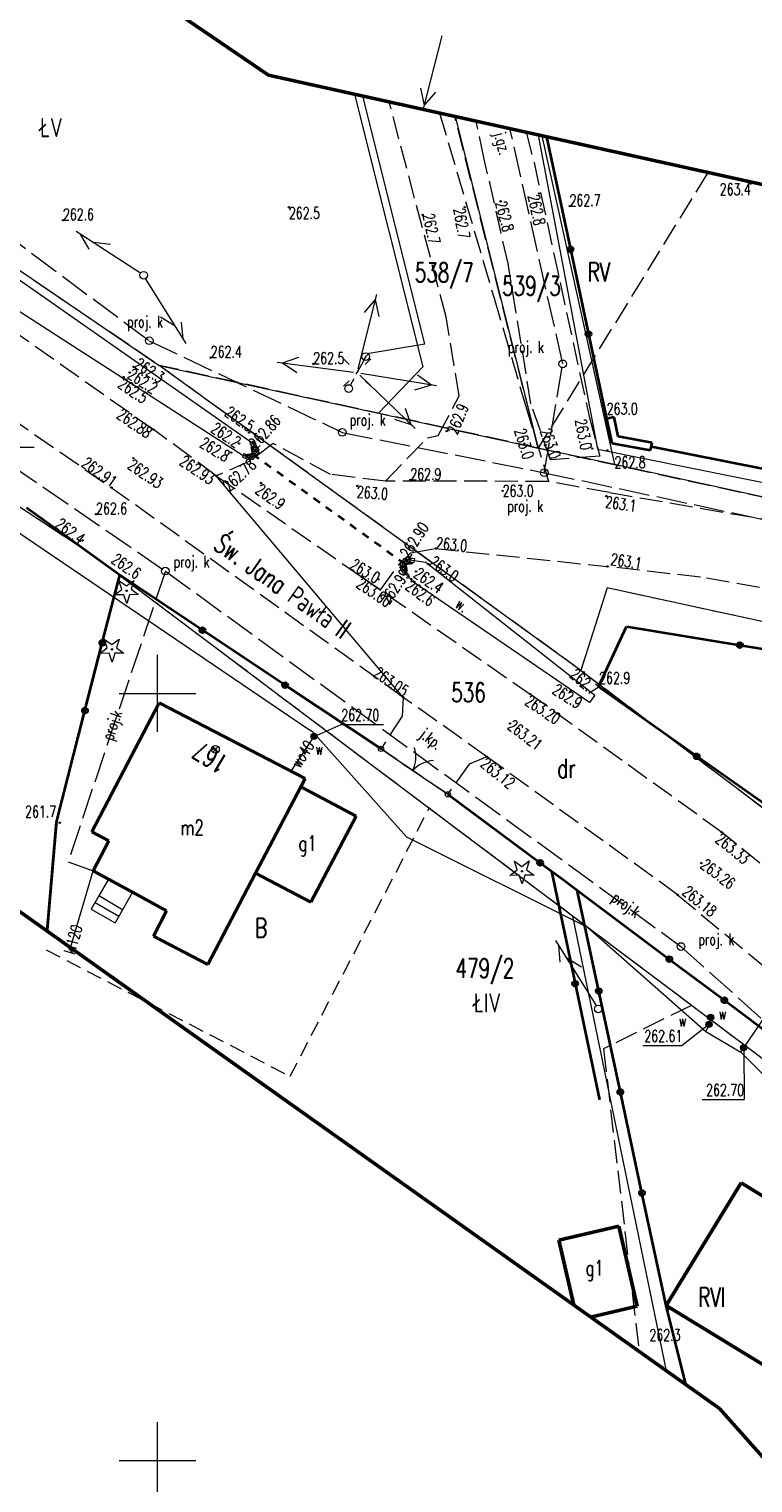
# Model space of a CAD drawing. Header units: metres. Extents: x 7457875 to 7459052, y 5635789 to 5636227.
# Tile 11 of 24: x 7458442 to 7458489, y 5636049 to 5636143. Entities that reach past the tile are written whole.
import ezdxf
from ezdxf.enums import TextEntityAlignment as Align

# ---------------------------------------------------------------- set-up
doc = ezdxf.new("R2010")
doc.units = ezdxf.units.M
doc.header["$MEASUREMENT"] = 0
for name, pattern in [('1', [0]), ('14', [1, -1]), ('2', [1.5, 1, -0.5]), ('EGBB01', [0]), ('EGBS10', [0]), ('EGBS10G', [0]), ('GDE', [0]), ('GUK', [2, 1.5, -0.5]), ('KTJZ01', [2, 1.5, -0.5]), ('PTRW02', [0]), ('SUPE_01', [0]), ('SUPK_01', [0]), ('SUPK_P_01', [2.5, 2, -0.5]), ('SUPT_01', [0]), ('SUPW_01', [0]), ('SUSM03_02', [0])]:
    doc.linetypes.add(name, pattern=pattern)
doc.layers.get('0').update_dxf_attribs({"color": 250, "linetype": 'CONTINUOUS', "lineweight": 100})
for name, color, linetype, lineweight in [('BUIB_L_1', 7, 'CONTINUOUS', 18), ('BUIB_L_4', 7, 'CONTINUOUS', 35), ('DZIALKI_L_0', 90, '1', 18), ('DZIALKI_T_0', 90, 'CONTINUOUS', 25), ('EADTD_T_0', 214, 'CONTINUOUS', 25), ('EAPADR_T_0', 214, 'CONTINUOUS', 18), ('EGBB_E_T_0', 7, 'CONTINUOUS', 20), ('EGBB_L_0', 7, 'EGBB01', 50), ('EGBB_L_1', 7, 'EGBB01', 50), ('EGBE_L_3', 7, 'EGBS10', 18), ('KRZYZE_L_0', 7, '1', 18), ('KTJZ_E_T_0', 7, 'CONTINUOUS', 15), ('KTJZ_L_0', 7, 'KTJZ01', 18), ('KTOK_L_1', 7, '1', 18), ('KTOK_L_4', 7, 'CONTINUOUS', 35), ('KTUL_E_T_0', 7, 'CONTINUOUS', 25), ('OBOP_T_0', 3, 'CONTINUOUS', 18), ('PTRW_E_T_0', 7, 'CONTINUOUS', 15), ('PTRW_L_1', 7, 'CONTINUOUS', 18), ('RTPW_T_0', 7, 'CONTINUOUS', 15), ('RTPW_T_1', 7, 'CONTINUOUS', 15), ('SUPE_L_3', 1, 'SUPE_01', 18), ('SUPK_E_T_1', 34, 'CONTINUOUS', 15), ('SUPK_L_1', 34, 'SUPK_01', 18), ('SUPP_E_T_4', 34, 'CONTINUOUS', 15), ('SUPP_L_4', 34, 'SUPK_P_01', 18), ('SUPS_E_T_4', 34, 'CONTINUOUS', 18), ('SUPS_T_4', 34, 'CONTINUOUS', 18), ('SUPT_L_0', 30, 'SUPT_01', 18), ('SUPW_E_T_0', 5, 'CONTINUOUS', 15), ('SUPW_L_0', 5, 'SUPW_01', 18), ('SUSM_L_4', 7, 'CONTINUOUS', 18), ('SUSM_T_0', 7, 'CONTINUOUS', 18), ('SUSM_T_3', 7, 'CONTINUOUS', 18), ('SUTW_T_0', 5, 'CONTINUOUS', 18), ('SUUW_E_T_5', 7, 'CONTINUOUS', 15), ('SUUW_T_7', 7, 'CONTINUOUS', 18), ('UZYTKI_L_0', 90, '2', 18), ('UZYTKI_T_0', 90, 'CONTINUOUS', 25), ('ZAKRES_L_0', 1, '1', 50)]:
    doc.layers.add(name, color=color, linetype=linetype, lineweight=lineweight)
doc.styles.get("Standard").update_dxf_attribs({"font": 'Simplex.SHX', "width": 0.75})

# ---------------------------------------------------------------- blocks, each defined once
blk = doc.blocks.new('OBOP01_01')
at = {"linetype": 'Continuous'}
for p, q in [((-0.78225, -0.26495), (-0.3012, 0.09375)), ((-0.3012, 0.09375), (-0.4937, 0.6621)), ((-0.4937, 0.6621), (-0.0039, 0.31545)), ((-0.0039, 0.31545), (0.4771, 0.67415)), ((0.4771, 0.67415), (0.2988, 0.1012)), ((0.2988, 0.1012), (0.7886, -0.24545)), ((-0.18225, -0.2575), (-0.78225, -0.26495)), ((0.01025, -0.82585), (-0.18225, -0.2575)), ((0.1886, -0.2529), (0.01025, -0.82585)), ((0.7886, -0.24545), (0.1886, -0.2529))]:
    blk.add_line(p, q, dxfattribs=at)
blk.add_circle((0, 0), 0.045, dxfattribs=at)
blk = doc.blocks.new('RTPW01')
at = {"linetype": 'Continuous'}
blk.add_circle((0, 0), 0.045, dxfattribs=at)
blk = doc.blocks.new('WSP')
at = {"linetype": 'Continuous'}
blk.add_circle((0, 0), 0.045, dxfattribs=at)
blk = doc.blocks.new('RTPW02')
at = {"linetype": 'Continuous'}
blk.add_circle((0, 0), 0.045, dxfattribs=at)
blk = doc.blocks.new('SLU')
at = {"linetype": 'Continuous'}
blk.add_circle((0, 0), 0.25, dxfattribs=at)
blk = doc.blocks.new('LAT')
at = {"linetype": 'Continuous'}
for p, q in [((-0.53035, 0.53035), (-0.8839, 0.8839)), ((0.53035, 0.53035), (0.8839, 0.8839)), ((-0.53035, -0.53035), (-0.8839, -0.8839)), ((0.53035, -0.53035), (0.8839, -0.8839))]:
    blk.add_line(p, q, dxfattribs=at)
blk = doc.blocks.new('SUSM04_01')
at = {"linetype": 'Continuous'}
blk.add_circle((0, 0), 0.25, dxfattribs=at)
blk = doc.blocks.new('SUPS01_08')
at = {"linetype": 'Continuous'}
blk.add_circle((0, 0), 0.0625, dxfattribs=at)
blk = doc.blocks.new('SUUS25')
at = {"linetype": 'Continuous'}
for radius in [0.2, 0.175, 0.15, 0.125, 0.1, 0.075, 0.05, 0.025, 0.00715]:
    blk.add_circle((0, 0), radius, dxfattribs=at)
blk = doc.blocks.new('PADR')
at = {"linetype": 'Continuous'}
for p, q in [((-0.17675, -0.17675), (0.17675, 0.17675)), ((0.17675, -0.17675), (-0.17675, 0.17675))]:
    blk.add_line(p, q, dxfattribs=at)
blk.add_circle((0, 0), 0.25, dxfattribs=at)

msp = doc.modelspace()

# ---------------------------------------------------------------- linework, layer by layer
at = {"layer": 'BUIB_L_1'}
for p, q in [((7458455.617, 5636115.629), (7458455.53, 5636115.394)), ((7458455.617, 5636115.629), (7458456.151, 5636115.43)), ((7458456.012, 5636115.392), (7458456.424, 5636115.89)), ((7458456.035, 5636116.284), (7458456.24, 5636116.427)), ((7458456.418, 5636115.738), (7458456.035, 5636116.284)), ((7458456.431, 5636116.155), (7458456.188, 5636116.065)), ((7458456.204, 5636115.233), (7458456.617, 5636115.73)), ((7458456.369, 5636115.432), (7458456.218, 5636115.641)), ((7458456.47, 5636116.1), (7458456.227, 5636116.011)), ((7458456.623, 5636115.882), (7458456.24, 5636116.427)), ((7458456.41, 5636115.481), (7458456.259, 5636115.691)), ((7458456.418, 5636115.738), (7458456.623, 5636115.882)), ((7458456.424, 5636115.89), (7458456.617, 5636115.73)), ((7458455.53, 5636115.394), (7458456.064, 5636115.195)), ((7458455.744, 5636115.315), (7458455.884, 5636115.529)), ((7458455.797, 5636115.295), (7458455.938, 5636115.509)), ((7458456.012, 5636115.392), (7458456.204, 5636115.233)), ((7458456.151, 5636115.43), (7458456.064, 5636115.195)), ((7458465.799, 5636108.215), (7458466.019, 5636108.333)), ((7458466.057, 5636107.736), (7458465.799, 5636108.215)), ((7458465.804, 5636108.342), (7458466.11, 5636108.817)), ((7458465.804, 5636108.342), (7458466.014, 5636108.206)), ((7458466.148, 5636108.094), (7458465.902, 5636108.023)), ((7458466.174, 5636108.046), (7458465.928, 5636107.975)), ((7458466.137, 5636108.397), (7458465.957, 5636108.579)), ((7458466.167, 5636108.444), (7458465.988, 5636108.627)), ((7458466.014, 5636108.206), (7458466.32, 5636108.682)), ((7458466.277, 5636107.854), (7458466.019, 5636108.333)), ((7458466.11, 5636108.817), (7458466.32, 5636108.682)), ((7458466.237, 5636108.873), (7458466.194, 5636108.626)), ((7458466.194, 5636108.626), (7458466.702, 5636108.538)), ((7458466.237, 5636108.873), (7458466.745, 5636108.784)), ((7458466.397, 5636108.591), (7458466.491, 5636108.828)), ((7458466.448, 5636108.582), (7458466.542, 5636108.82)), ((7458466.745, 5636108.784), (7458466.702, 5636108.538)), ((7458466.057, 5636107.736), (7458466.277, 5636107.854))]:
    msp.add_line(p, q, dxfattribs=at)
at = {"layer": 'BUIB_L_4'}
for p, q in [((7458456.124, 5636116.088), (7458456.203, 5636115.599)), ((7458455.715, 5636115.52), (7458456.203, 5636115.599)), ((7458456.203, 5636115.599), (7458456.601, 5636115.313)), ((7458456.998, 5636115.026), (7458457.395, 5636114.74)), ((7458457.793, 5636114.454), (7458458.19, 5636114.167)), ((7458458.587, 5636113.881), (7458458.985, 5636113.595)), ((7458459.382, 5636113.308), (7458459.779, 5636113.022)), ((7458460.177, 5636112.736), (7458460.574, 5636112.449)), ((7458460.971, 5636112.163), (7458461.369, 5636111.877)), ((7458461.766, 5636111.59), (7458462.163, 5636111.304)), ((7458462.561, 5636111.017), (7458462.958, 5636110.731)), ((7458463.355, 5636110.445), (7458463.752, 5636110.158)), ((7458464.15, 5636109.872), (7458464.547, 5636109.586)), ((7458464.944, 5636109.299), (7458465.342, 5636109.013)), ((7458465.739, 5636108.727), (7458466.145, 5636108.434)), ((7458466.145, 5636108.434), (7458466.633, 5636108.514)), ((7458466.145, 5636108.434), (7458466.224, 5636107.946))]:
    msp.add_line(p, q, dxfattribs=at)
at = {"layer": 'DZIALKI_L_0', "linetype": 'GDE'}
for p, q in [((7458419.67, 5636142.11), (7458450.1, 5636121.38)), ((7458462.837, 5636139.05), (7458467.3, 5636121.28)), ((7458469.393, 5636137.599), (7458474.82, 5636115.99)), ((7458475.053, 5636136.345), (7458479.79, 5636114.91)), ((7458445.55, 5636109.16), (7458415.88, 5636128.56)), ((7458450.1, 5636121.38), (7458464.41, 5636118.27)), ((7458477.6, 5636101.5), (7458450.1, 5636121.38)), ((7458467.3, 5636121.28), (7458464.41, 5636118.27)), ((7458464.41, 5636118.27), (7458474.82, 5636115.99)), ((7458479.79, 5636114.91), (7458474.82, 5636115.99)), ((7458539.9, 5636101.82), (7458479.79, 5636114.91)), ((7458447.54, 5636107.66), (7458445.55, 5636109.16)), ((7458447.54, 5636107.66), (7458443.46, 5636091.72)), ((7458477.06, 5636085.48), (7458447.54, 5636107.66)), ((7458479.32, 5636106.87), (7458477.6, 5636101.5)), ((7458532.59, 5636095.31), (7458479.32, 5636106.87)), ((7458477.6, 5636101.5), (7458508.36, 5636078.29)), ((7458443.46, 5636091.72), (7458442.85, 5636084.6)), ((7458477.06, 5636085.48), (7458483.158, 5636055.851)), ((7458499.58, 5636068.56), (7458477.06, 5636085.48)), ((7458442.85, 5636084.6), (7458442.62, 5636084.62)), ((7458442.85, 5636084.6), (7458442.838, 5636084.464))]:
    msp.add_line(p, q, dxfattribs=at)
at = {"layer": 'EGBB_L_0', "linetype": 'EGBB01'}
for p, q in [((7458445.722, 5636090.976), (7458450.102, 5636099.382)), ((7458450.102, 5636099.382), (7458459.629, 5636094.452)), ((7458459.338, 5636093.896), (7458456.388, 5636088.272)), ((7458459.338, 5636093.896), (7458459.629, 5636094.452)), ((7458462.943, 5636092.005), (7458459.338, 5636093.896)), ((7458459.993, 5636086.381), (7458462.943, 5636092.005)), ((7458446.813, 5636090.397), (7458445.722, 5636090.976)), ((7458445.795, 5636088.436), (7458446.813, 5636090.397)), ((7458446.794, 5636087.893), (7458445.795, 5636088.436)), ((7458453.273, 5636082.333), (7458456.388, 5636088.272)), ((7458456.388, 5636088.272), (7458459.993, 5636086.381)), ((7458448.372, 5636087.035), (7458446.794, 5636087.893)), ((7458450.589, 5636085.83), (7458448.372, 5636087.035)), ((7458449.731, 5636084.169), (7458450.589, 5636085.83)), ((7458453.273, 5636082.333), (7458449.731, 5636084.169))]:
    msp.add_line(p, q, dxfattribs=at)
at = {"layer": 'EGBB_L_1', "linetype": 'EGBB01'}
for p, q in [((7458483.155, 5636060.101), (7458488.056, 5636068.088)), ((7458488.056, 5636068.088), (7458497.784, 5636062.117)), ((7458480.068, 5636065.269), (7458476.169, 5636064.365)), ((7458481.275, 5636060.049), (7458480.068, 5636065.269)), ((7458476.169, 5636064.365), (7458477.151, 5636060.114)), ((7458478.236, 5636059.344), (7458481.275, 5636060.049)), ((7458492.898, 5636054.155), (7458483.155, 5636060.101))]:
    msp.add_line(p, q, dxfattribs=at)
at = {"layer": 'EGBE_L_3', "linetype": 'EGBS10'}
for p, q in [((7458446.794, 5636087.893), (7458446.169, 5636086.795)), ((7458448.372, 5636087.035), (7458446.794, 5636087.893)), ((7458445.923, 5636086.362), (7458447.482, 5636085.469)), ((7458447.719, 5636085.886), (7458446.169, 5636086.795)), ((7458448.372, 5636087.035), (7458447.236, 5636085.037)), ((7458445.675, 5636085.926), (7458447.236, 5636085.037))]:
    msp.add_line(p, q, dxfattribs=at)
at = {"layer": 'EGBE_L_3', "linetype": 'EGBS10G'}
msp.add_line((7458446.169, 5636086.795), (7458445.675, 5636085.926), dxfattribs=at)
at = {"layer": 'KRZYZE_L_0', "linetype": '1'}
for p, q in [((7458450, 5636097.5), (7458450, 5636102.5)), ((7458447.5, 5636100), (7458452.5, 5636100)), ((7458450, 5636047.5), (7458450, 5636052.5)), ((7458447.5, 5636050), (7458452.5, 5636050))]:
    msp.add_line(p, q, dxfattribs=at)
at = {"layer": 'KTJZ_L_0', "linetype": 'KTJZ01'}
for p, q in [((7458415.85, 5636141.07), (7458449.73, 5636117.2)), ((7458468.81, 5636124.548), (7458465.104, 5636138.548)), ((7458468.387, 5636137.821), (7458471.94, 5636125.76)), ((7458448.14, 5636112.58), (7458412.48, 5636137.37)), ((7458471.304, 5636134.827), (7458470.774, 5636137.293)), ((7458474.025, 5636136.573), (7458474.55, 5636134.6)), ((7458472.853, 5636128.018), (7458471.304, 5636134.827)), ((7458474.55, 5636134.6), (7458478.139, 5636118.041)), ((7458474.347, 5636118.862), (7458472.853, 5636128.018)), ((7458471.94, 5636125.76), (7458473.997, 5636118.755)), ((7458469.673, 5636119.383), (7458468.81, 5636124.548)), ((7458468.297, 5636116.804), (7458469.673, 5636119.383)), ((7458473.997, 5636118.755), (7458475.49, 5636113.816)), ((7458475.627, 5636115.215), (7458474.347, 5636118.862)), ((7458478.139, 5636118.041), (7458478.84, 5636115.456)), ((7458453.83, 5636114.18), (7458449.73, 5636117.2)), ((7458464.867, 5636113.833), (7458467.572, 5636116.653)), ((7458467.572, 5636116.653), (7458468.297, 5636116.804)), ((7458457.546, 5636116.279), (7458456.062, 5636115.158)), ((7458461.274, 5636114.271), (7458457.546, 5636116.279)), ((7458456.062, 5636115.158), (7458453.83, 5636114.18)), ((7458478.84, 5636115.456), (7458475.627, 5636115.215)), ((7458453.83, 5636114.18), (7458463.31, 5636107.59)), ((7458464.867, 5636113.833), (7458461.274, 5636114.271)), ((7458475.49, 5636113.816), (7458464.867, 5636113.833)), ((7458475.49, 5636113.816), (7458464.867, 5636113.833)), ((7458479.464, 5636113.09), (7458475.49, 5636113.816)), ((7458479.464, 5636113.09), (7458492.325, 5636110.869)), ((7458466.02, 5636099.74), (7458448.14, 5636112.58)), ((7458465.76, 5636108.425), (7458466.518, 5636109.152)), ((7458466.518, 5636109.152), (7458468.13, 5636109.44)), ((7458468.13, 5636109.44), (7458479.323, 5636108.268)), ((7458464.531, 5636106.74), (7458465.76, 5636108.425)), ((7458485.399, 5636107.57), (7458479.323, 5636108.268)), ((7458463.31, 5636107.59), (7458464.531, 5636106.74)), ((7458463.31, 5636107.59), (7458474.3, 5636099.94)), ((7458495.16, 5636105.862), (7458485.399, 5636107.57)), ((7458466.02, 5636099.74), (7458465.94, 5636098.52)), ((7458471.47, 5636095.87), (7458466.02, 5636099.74)), ((7458486.78, 5636090.95), (7458474.3, 5636099.94)), ((7458465.94, 5636098.52), (7458464.57, 5636096.38)), ((7458468.92, 5636093.42), (7458464.57, 5636096.38)), ((7458471.47, 5636095.87), (7458470.31, 5636095.38)), ((7458483.91, 5636086.87), (7458471.47, 5636095.87)), ((7458470.31, 5636095.38), (7458468.92, 5636093.42)), ((7458498.61, 5636081.4), (7458486.78, 5636090.95)), ((7458483.91, 5636086.87), (7458495.36, 5636077.38))]:
    msp.add_line(p, q, dxfattribs=at)
at = {"layer": 'KTJZ_L_0', "linetype": '14'}
msp.add_line((7458466.02, 5636099.74), (7458453.83, 5636114.18), dxfattribs=at)
at = {"layer": 'KTOK_L_1'}
for p, q in [((7458464.57, 5636096.38), (7458466.228, 5636095.252)), ((7458466.022, 5636095.392), (7458467.262, 5636094.548)), ((7458467.262, 5636094.548), (7458468.92, 5636093.42))]:
    msp.add_line(p, q, dxfattribs=at)
for centre in [(7458464.57, 5636096.38), (7458468.92, 5636093.42)]:
    msp.add_circle(centre, 0.17, dxfattribs=at)
for centre, start, end in [((7458464.849, 5636095.856), 333.71074, 17.78511), ((7458468.124, 5636093.627), 93.74746, 137.82183)]:
    msp.add_arc(centre, 2, start, end, dxfattribs=at)
at = {"layer": 'KTOK_L_4'}
for p, q in [((7458475.357, 5636136.278), (7458476.922, 5636128.943)), ((7458476.922, 5636128.943), (7458478.101, 5636123.416)), ((7458478.101, 5636123.416), (7458479.28, 5636117.89)), ((7458479.764, 5636117.991), (7458479.28, 5636117.89)), ((7458479.28, 5636117.89), (7458479.61, 5636116.31)), ((7458480.029, 5636116.741), (7458479.764, 5636117.991)), ((7458482.242, 5636116.337), (7458480.029, 5636116.741)), ((7458479.61, 5636116.31), (7458482.15, 5636115.84)), ((7458482.15, 5636115.84), (7458482.242, 5636116.337)), ((7458482.197, 5636116.091), (7458489.555, 5636114.637)), ((7458447.53, 5636107.7), (7458441.445, 5636112.085)), ((7458446.397, 5636103.287), (7458447.53, 5636107.7)), ((7458452.926, 5636104.115), (7458447.53, 5636107.7)), ((7458478.74, 5636100.42), (7458480.57, 5636104.36)), ((7458480.57, 5636104.36), (7458487.97, 5636103.142)), ((7458458.323, 5636100.53), (7458452.926, 5636104.115)), ((7458445.265, 5636098.875), (7458446.397, 5636103.287)), ((7458487.97, 5636103.142), (7458495.021, 5636101.981)), ((7458464.57, 5636096.38), (7458458.323, 5636100.53)), ((7458485.147, 5636095.898), (7458478.74, 5636100.42)), ((7458443.4, 5636091.61), (7458445.265, 5636098.875)), ((7458491.555, 5636091.376), (7458485.147, 5636095.898)), ((7458468.92, 5636093.42), (7458474.949, 5636088.958)), ((7458442.802, 5636084.49), (7458443.4, 5636091.61)), ((7458474.949, 5636088.958), (7458476.46, 5636087.84)), ((7458475.679, 5636088.418), (7458477.222, 5636081.079)), ((7458476.46, 5636087.84), (7458477.357, 5636087.17)), ((7458478.766, 5636080.591), (7458477.357, 5636087.17)), ((7458477.357, 5636087.17), (7458483.365, 5636082.68)), ((7458483.365, 5636082.68), (7458486.957, 5636079.995)), ((7458477.222, 5636081.079), (7458478.815, 5636073.499)), ((7458480.175, 5636074.013), (7458478.766, 5636080.591)), ((7458486.957, 5636079.995), (7458490.55, 5636077.31)), ((7458481.584, 5636067.435), (7458480.175, 5636074.013)), ((7458483.155, 5636060.101), (7458481.584, 5636067.435)), ((7458484.438, 5636054.943), (7458483.155, 5636060.101))]:
    msp.add_line(p, q, dxfattribs=at)
for centre in [(7458476.922, 5636128.943), (7458478.101, 5636123.416), (7458452.926, 5636104.115), (7458446.397, 5636103.287), (7458487.97, 5636103.142), (7458458.323, 5636100.53), (7458445.265, 5636098.875), (7458485.147, 5636095.898), (7458474.949, 5636088.958), (7458483.365, 5636082.68), (7458477.222, 5636081.079), (7458478.766, 5636080.591), (7458486.957, 5636079.995), (7458480.175, 5636074.013), (7458481.584, 5636067.435)]:
    msp.add_circle(centre, 0.17, dxfattribs=at)
at = {"layer": 'PTRW_L_1', "linetype": 'PTRW02'}
for p, q in [((7458430.66, 5636134.18), (7458456.137, 5636116.356)), ((7458429.34, 5636132.38), (7458455.573, 5636115.512)), ((7458456.521, 5636115.81), (7458456.108, 5636115.312)), ((7458456.137, 5636116.356), (7458456.521, 5636115.81)), ((7458456.108, 5636115.312), (7458455.573, 5636115.512)), ((7458465.909, 5636108.274), (7458466.215, 5636108.749)), ((7458466.167, 5636107.795), (7458465.909, 5636108.274)), ((7458466.215, 5636108.749), (7458466.724, 5636108.661)), ((7458466.724, 5636108.661), (7458467.482, 5636108.552)), ((7458467.482, 5636108.552), (7458478.51, 5636099.871)), ((7458466.631, 5636107.287), (7458466.167, 5636107.795)), ((7458478.161, 5636099.409), (7458466.631, 5636107.287)), ((7458478.51, 5636099.871), (7458478.161, 5636099.409))]:
    msp.add_line(p, q, dxfattribs=at)
at = {"layer": 'SUPE_L_3', "linetype": 'SUPE_01'}
for p, q in [((7458467.324, 5636138.007), (7458468.546, 5636142.855)), ((7458467.409, 5636138.346), (7458467.169, 5636139.438)), ((7458467.43, 5636122.78), (7458463.381, 5636138.93)), ((7458467.409, 5636138.346), (7458468.139, 5636139.194)), ((7458463.076, 5636121.152), (7458464.298, 5636126.001)), ((7458463.483, 5636124.814), (7458464.212, 5636125.661)), ((7458464.453, 5636124.57), (7458464.212, 5636125.661)), ((7458463.79, 5636122.17), (7458467.43, 5636122.78)), ((7458457.808, 5636121.581), (7458462.767, 5636120.942)), ((7458458.155, 5636121.537), (7458459.211, 5636121.905)), ((7458458.155, 5636121.537), (7458459.083, 5636120.913)), ((7458463.57, 5636121.95), (7458463.015, 5636120.91)), ((7458463.57, 5636121.95), (7458463.79, 5636122.17)), ((7458466.794, 5636117.266), (7458463.195, 5636120.736)), ((7458463.262, 5636120.869), (7458468.195, 5636120.058)), ((7458466.944, 5636120.77), (7458467.85, 5636120.114)), ((7458466.782, 5636119.783), (7458467.85, 5636120.114)), ((7458466.542, 5636117.509), (7458466.17, 5636118.563)), ((7458466.542, 5636117.509), (7458465.475, 5636117.843))]:
    msp.add_line(p, q, dxfattribs=at)
at = {"layer": 'SUPK_L_1', "linetype": 'SUPK_01'}
msp.add_line((7458444.327, 5636083.408), (7458445.795, 5636088.436), dxfattribs=at)
at = {"layer": 'SUPP_L_4', "linetype": 'SUPK_P_01'}
for p, q in [((7458419.718, 5636145.102), (7458449.457, 5636122.984)), ((7458476.42, 5636121.477), (7458472.979, 5636136.804)), ((7458428.093, 5636123.377), (7458450.507, 5636107.969)), ((7458449.457, 5636122.984), (7458462.041, 5636117.009)), ((7458475.212, 5636114.384), (7458476.42, 5636121.477)), ((7458462.041, 5636117.009), (7458475.212, 5636114.384)), ((7458475.212, 5636114.384), (7458522.598, 5636104.286)), ((7458450.507, 5636107.969), (7458444.161, 5636089.022)), ((7458450.507, 5636107.969), (7458484.129, 5636083.499)), ((7458444.161, 5636089.022), (7458445.795, 5636088.436)), ((7458484.129, 5636083.499), (7458507.531, 5636062.497))]:
    msp.add_line(p, q, dxfattribs=at)
at = {"layer": 'SUPT_L_0', "linetype": 'SUPT_01'}
for p, q in [((7458448.88, 5636127.391), (7458444.687, 5636130.114)), ((7458445.547, 5636128.959), (7458444.98, 5636129.923)), ((7458446.93, 5636129.254), (7458445.819, 5636129.379)), ((7458451.856, 5636122.793), (7458449.221, 5636127.042)), ((7458451.145, 5636123.94), (7458450.193, 5636124.527)), ((7458451.672, 5636123.09), (7458451.57, 5636124.204)), ((7458478.609, 5636079.643), (7458475.974, 5636083.892)), ((7458476.261, 5636082.481), (7458476.159, 5636083.595)), ((7458477.638, 5636082.158), (7458476.686, 5636082.745))]:
    msp.add_line(p, q, dxfattribs=at)
at = {"layer": 'SUPW_L_0', "linetype": 'SUPW_01'}
for p, q in [((7458478.717, 5636115.926), (7458474.846, 5636136.391)), ((7458478.717, 5636115.926), (7458511.393, 5636109.319)), ((7458436.855, 5636113.249), (7458459.785, 5636097.713)), ((7458459.785, 5636097.713), (7458460.105, 5636097.523)), ((7458458.719, 5636094.923), (7458460.206, 5636097.193)), ((7458460.105, 5636097.523), (7458460.284, 5636097.323)), ((7458460.206, 5636097.193), (7458460.284, 5636097.323)), ((7458460.284, 5636097.323), (7458466.225, 5636090.649)), ((7458488.216, 5636076.9), (7458500.247, 5636094.566)), ((7458466.225, 5636090.649), (7458478.024, 5636084.76)), ((7458478.024, 5636084.76), (7458485.754, 5636077.957)), ((7458486.063, 5636078.878), (7458485.953, 5636078.418)), ((7458485.953, 5636078.418), (7458485.754, 5636077.957)), ((7458485.754, 5636077.957), (7458488.026, 5636076.62)), ((7458488.026, 5636076.62), (7458488.216, 5636076.9)), ((7458488.026, 5636076.62), (7458508.863, 5636055.758))]:
    msp.add_line(p, q, dxfattribs=at)
at = {"layer": 'SUSM_L_4', "linetype": 'SUSM03_02'}
for p, q in [((7458463.335, 5636121.509), (7458463.57, 5636121.95)), ((7458462.578, 5636120.091), (7458462.813, 5636120.532)), ((7458462.956, 5636120.8), (7458463.099, 5636121.068))]:
    msp.add_line(p, q, dxfattribs=at)
for centre in [(7458463.57, 5636121.95), (7458462.46, 5636119.87)]:
    msp.add_circle(centre, 0.25, dxfattribs=at)
at = {"layer": 'SUTW_T_0', "linetype": 'Continuous'}
for p, q in [((7458439.247, 5636116.053), (7458441.962, 5636116.053)), ((7458460.206, 5636097.193), (7458461.979, 5636097.961)), ((7458461.979, 5636097.961), (7458464.721, 5636097.961)), ((7458485.953, 5636078.418), (7458484.214, 5636077.04)), ((7458481.636, 5636077.04), (7458484.214, 5636077.04)), ((7458488.216, 5636076.9), (7458488.243, 5636073.522)), ((7458485.501, 5636073.522), (7458488.243, 5636073.522))]:
    msp.add_line(p, q, dxfattribs=at)
at = {"layer": 'UZYTKI_L_0', "linetype": 'GUK'}
for p, q in [((7458420.43, 5636141.59), (7458450.1, 5636121.38)), ((7458474.82, 5636115.99), (7458469.388, 5636137.6)), ((7458485.878, 5636133.948), (7458474.82, 5636115.99)), ((7458445.55, 5636109.16), (7458415.88, 5636128.56)), ((7458477.6, 5636101.5), (7458450.1, 5636121.38)), ((7458474.82, 5636115.99), (7458450.1, 5636121.38)), ((7458474.82, 5636115.99), (7458539.9, 5636101.82)), ((7458459.05, 5636099.01), (7458445.55, 5636109.16)), ((7458479.32, 5636106.87), (7458477.6, 5636101.5)), ((7458532.59, 5636095.31), (7458479.32, 5636106.87)), ((7458477.6, 5636101.5), (7458508.36, 5636078.29)), ((7458484.81, 5636079.66), (7458459.05, 5636099.01)), ((7458484.81, 5636079.66), (7458479.07, 5636076.83)), ((7458499.58, 5636068.56), (7458484.81, 5636079.66)), ((7458479.07, 5636076.83), (7458481.394, 5636057.103))]:
    msp.add_line(p, q, dxfattribs=at)
at = {"layer": 'UZYTKI_L_0', "linetype": '2'}
for p, q in [((7458458.643, 5636075.037), (7458467.703, 5636092.511)), ((7458442.741, 5636083.281), (7458458.643, 5636075.037))]:
    msp.add_line(p, q, dxfattribs=at)
at = {"layer": 'ZAKRES_L_0', "linetype": '1'}
for p, q in [((7458457.24, 5636140.29), (7458344.74, 5636216.86)), ((7458635.37, 5636100.84), (7458457.24, 5636140.29)), ((7458406.56, 5636110.21), (7458486.64, 5636053.38)), ((7458486.64, 5636053.38), (7458527.26, 5636007.68))]:
    msp.add_line(p, q, dxfattribs=at)

# ---------------------------------------------------------------- block references
at = {"layer": 'EAPADR_T_0'}
msp.add_blockref('PADR', (7458453.775, 5636096.352), dxfattribs=at)
at = {"layer": 'OBOP_T_0'}
for p in [(7458447.978, 5636106.685), (7458447.019, 5636102.868), (7458473.757, 5636088.403)]:
    msp.add_blockref('OBOP01_01', p, dxfattribs=at)
at = {"layer": 'RTPW_T_0'}
for name, p in [('RTPW01', (7458488.68, 5636133.23)), ('WSP', (7458470.03, 5636131.69)), ('WSP', (7458472.37, 5636132.07)), ('WSP', (7458474.87, 5636132.58)), ('RTPW01', (7458476.863, 5636131.755)), ('WSP', (7458443.83, 5636130.84)), ('RTPW01', (7458458.56, 5636131.68)), ('WSP', (7458467.28, 5636131.19)), ('WSP', (7458448.43, 5636121.29)), ('RTPW01', (7458453.47, 5636121.89)), ('RTPW01', (7458460.15, 5636121.47)), ('WSP', (7458447.78, 5636120.61)), ('WSP', (7458448.18, 5636120.91)), ('RTPW01', (7458479.28, 5636117.89)), ('WSP', (7458455.97, 5636117)), ('WSP', (7458468.84, 5636117.09)), ('WSP', (7458454.8, 5636115.69)), ('WSP', (7458455.31, 5636116.29)), ('WSP', (7458473.91, 5636116.27)), ('WSP', (7458475.27, 5636116.16)), ('WSP', (7458478.34, 5636115.96)), ('RTPW01', (7458479.316, 5636115.836)), ('WSP', (7458456.75, 5636113.71)), ('RTPW01', (7458466.48, 5636113.91)), ('RTPW01', (7458463.03, 5636113.52)), ('RTPW01', (7458472.5, 5636113.2)), ('RTPW01', (7458479.26, 5636112.86)), ('RTPW01', (7458445.99, 5636111.67)), ('RTPW01', (7458445.11, 5636109.97)), ('RTPW01', (7458468.13, 5636109.44)), ('WSP', (7458467.647, 5636108.422)), ('RTPW01', (7458479.32, 5636108.27)), ('WSP', (7458464.4, 5636107.44)), ('WSP', (7458466.55, 5636107.45)), ('WSP', (7458466.86, 5636107.95)), ('WSP', (7458477.58, 5636100.46)), ('WSP', (7458476.92, 5636100.14))]:
    msp.add_blockref(name, p, dxfattribs=at)
for p, rotation in [((7458447.602, 5636107.621), 0.0650133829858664), ((7458477.794, 5636101.373), 0.0611065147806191), ((7458443.621, 5636091.564), 0.0651226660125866), ((7458483.295, 5636059.851), 0.0618714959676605)]:
    msp.add_blockref('RTPW01', p, dxfattribs=dict(at, rotation=rotation))
at = {"layer": 'RTPW_T_1'}
for name, p in [('RTPW02', (7458449.73, 5636117.2)), ('WSP', (7458456.44, 5636115.88)), ('RTPW02', (7458448.41, 5636115.33)), ('WSP', (7458455.98, 5636115.35)), ('RTPW02', (7458453.83, 5636114.18)), ('RTPW02', (7458447, 5636113.41)), ('WSP', (7458465.9, 5636108.2)), ('WSP', (7458466.39, 5636108.75)), ('RTPW02', (7458463.31, 5636107.59)), ('RTPW02', (7458466.02, 5636099.74)), ('RTPW02', (7458474.3, 5636099.94)), ('RTPW02', (7458472.98, 5636098.04)), ('RTPW02', (7458471.47, 5636095.87)), ('RTPW02', (7458486.78, 5636090.95)), ('RTPW02', (7458485.46, 5636088.94)), ('RTPW02', (7458483.91, 5636086.87))]:
    msp.add_blockref(name, p, dxfattribs=at)
at = {"layer": 'SUPS_T_4'}
for p in [(7458449.457, 5636122.984), (7458476.42, 5636121.477), (7458462.041, 5636117.009), (7458475.212, 5636114.384), (7458450.507, 5636107.969), (7458484.129, 5636083.499)]:
    msp.add_blockref('SLU', p, dxfattribs=at)
at = {"layer": 'SUSM_T_0'}
msp.add_blockref('LAT', (7458463.015, 5636120.91), dxfattribs=at)
at = {"layer": 'SUSM_T_3'}
for p in [(7458449.09, 5636127.255), (7458478.741, 5636079.43)]:
    msp.add_blockref('SUSM04_01', p, dxfattribs=at)
at = {"layer": 'SUTW_T_0'}
for p in [(7458460.206, 5636097.193), (7458485.953, 5636078.418), (7458488.216, 5636076.9)]:
    msp.add_blockref('SUPS01_08', p, dxfattribs=at)
at = {"layer": 'SUUW_T_7'}
for p in [(7458460.206, 5636097.193), (7458486.063, 5636078.878), (7458485.953, 5636078.418), (7458488.216, 5636076.9)]:
    msp.add_blockref('SUUS25', p, dxfattribs=at)

# ---------------------------------------------------------------- texts
at = {"layer": 'DZIALKI_T_0', "width": 0.7}
for s, p in [('538/7', (7458466.773, 5636128.058)), ('539/3', (7458472.467, 5636127.186)), ('536', (7458469.148, 5636100.688)), ('479/2', (7458469.432, 5636082.714))]:
    msp.add_text(s, height=1.25, dxfattribs=at).set_placement(p, align=Align.TOP_LEFT)
at = {"layer": 'EADTD_T_0', "width": 0.7}
msp.add_text('167', height=1.25, rotation=148.69587, dxfattribs=at).set_placement((7458453.775, 5636096.352), align=Align.CENTER)
at = {"layer": 'EGBB_E_T_0', "width": 0.7}
for s, p in [('m2', (7458452.26, 5636091.25)), ('g1', (7458459.78, 5636090.06)), ('g1', (7458478.5, 5636062.38))]:
    msp.add_text(s, height=1, dxfattribs=at).set_placement(p, align=Align.MIDDLE)
at = {"layer": 'KTJZ_E_T_0', "width": 0.7}
for s, rotation, p in [('j.gz.', 284.78273, (7458472.378, 5636135.832)), ('j.kp.', 322.48089, (7458467.773, 5636096.949))]:
    msp.add_text(s, height=0.75, rotation=rotation, dxfattribs=at).set_placement(p, align=Align.MIDDLE)
at = {"layer": 'KTUL_E_T_0', "width": 0.7}
msp.add_text('Św. Jana Pawła II', height=1.25, rotation=324.69179, dxfattribs=at).set_placement((7458458.264, 5636107.149), align=Align.MIDDLE)
at = {"layer": 'PTRW_E_T_0', "width": 0.7}
msp.add_text('w.', height=0.75, rotation=325.95666, dxfattribs=at).set_placement((7458469.849, 5636105.75), align=Align.MIDDLE)
at = {"layer": 'RTPW_T_0', "width": 0.7}
msp.add_text('263.4', height=0.75, dxfattribs=at).set_placement((7458488.68, 5636133.23), align=Align.TOP_RIGHT)
for s, rotation, p in [('262.8', 285.1248, (7458472.37, 5636132.07)), ('262.2', 326.92468, (7458448.18, 5636120.91)), ('262.4', 324.58367, (7458466.86, 5636107.95))]:
    msp.add_text(s, height=0.75, rotation=rotation, dxfattribs=at).set_placement(p, align=Align.MIDDLE_LEFT)
for s, rotation, p in [('262.8', 282.3302, (7458474.87, 5636132.58)), ('262.7', 279.74106, (7458470.03, 5636131.69)), ('262.5', 325.74422, (7458447.78, 5636120.61)), ('262.9', 67.68807, (7458468.84, 5636117.09)), ('262.9', 324.51523, (7458456.75, 5636113.71)), ('263.0', 355.47225, (7458463.03, 5636113.52)), ('263.1', 351.90725, (7458479.26, 5636112.86)), ('262.6', 323.16303, (7458466.55, 5636107.45)), ('262.9', 0.06102, (7458478.794, 5636101.374))]:
    msp.add_text(s, height=0.75, rotation=rotation, dxfattribs=at).set_placement(p, align=Align.TOP_LEFT)
for s, p in [('262.7', (7458476.863, 5636131.755)), ('262.6', (7458443.83, 5636130.84)), ('262.4', (7458453.47, 5636121.89)), ('262.5', (7458460.15, 5636121.47)), ('263.0', (7458479.284, 5636118.173)), ('262.9', (7458466.48, 5636113.91)), ('262.6', (7458445.99, 5636111.67))]:
    msp.add_text(s, height=0.75, dxfattribs=at).set_placement(p)
for s, p in [('262.5', (7458458.56, 5636131.68)), ('262.8', (7458479.796, 5636115.431))]:
    msp.add_text(s, height=0.75, dxfattribs=at).set_placement(p, align=Align.TOP_LEFT)
for s, rotation, p in [('262.7', 282.12336, (7458467.28, 5636131.19)), ('262.3', 326.68477, (7458448.43, 5636121.29)), ('263.0', 354.06, (7458468.13, 5636109.44)), ('263.1', 350.95, (7458479.498, 5636108.396)), ('263.0', 323.36959, (7458467.647, 5636108.422))]:
    msp.add_text(s, height=0.75, rotation=rotation, dxfattribs=at).set_placement(p)
for s, rotation, p in [('262.5', 325.38761, (7458455.97, 5636117)), ('262.6', 324.85201, (7458448.579, 5636107.405)), ('261.7', 0.06518, (7458443.387, 5636091.919))]:
    msp.add_text(s, height=0.75, rotation=rotation, dxfattribs=at).set_placement(p, align=Align.RIGHT)
for s, rotation, p in [('262.2', 326.70298, (7458455.31, 5636116.29)), ('262.4', 323.07946, (7458445.11, 5636109.97)), ('263.0', 328.01257, (7458464.4, 5636107.44))]:
    msp.add_text(s, height=0.75, rotation=rotation, dxfattribs=at).set_placement(p, align=Align.MIDDLE_RIGHT)
for s, rotation, p in [('263.0', 281.33632, (7458478.34, 5636115.96)), ('262.8', 328.40081, (7458454.8, 5636115.69)), ('262.3', 0.06187, (7458484.098, 5636058.548))]:
    msp.add_text(s, height=0.75, rotation=rotation, dxfattribs=at).set_placement(p, align=Align.TOP_RIGHT)
msp.add_text('263.0', height=0.75, rotation=286.64914, dxfattribs=at).set_placement((7458473.91, 5636116.27), align=Align.MIDDLE)
for s, rotation, p in [('263.0', 289.91584, (7458475.27, 5636116.16)), ('262.7', 319.83458, (7458477.58, 5636100.46))]:
    msp.add_text(s, height=0.75, rotation=rotation, dxfattribs=at).set_placement(p, align=Align.CENTER)
msp.add_text('263.0', height=0.75, dxfattribs=at).set_placement((7458472.5, 5636113.2), align=Align.MIDDLE_LEFT)
msp.add_text('262.9', height=0.75, rotation=327.55074, dxfattribs=at).set_placement((7458476.92, 5636100.14), align=Align.TOP_CENTER)
at = {"layer": 'RTPW_T_1', "width": 0.7}
for s, rotation, p in [('262.88', 325.10964, (7458449.73, 5636117.2)), ('262.93', 325.7, (7458453.83, 5636114.18)), ('262.78', 43.05152, (7458455.98, 5636115.35)), ('262.99', 54.74988, (7458465.9, 5636108.2))]:
    msp.add_text(s, height=0.75, rotation=rotation, dxfattribs=at).set_placement(p, align=Align.TOP_RIGHT)
for s, rotation, p in [('262.86', 48.02966, (7458456.44, 5636115.88)), ('262.90', 57.09791, (7458466.39, 5636108.75))]:
    msp.add_text(s, height=0.75, rotation=rotation, dxfattribs=at).set_placement(p)
for s, rotation, p in [('262.91', 324.56, (7458447, 5636113.41)), ('263.05', 324.86, (7458466.02, 5636099.74))]:
    msp.add_text(s, height=0.75, rotation=rotation, dxfattribs=at).set_placement(p, align=Align.RIGHT)
for s, rotation, p in [('262.93', 325.37595, (7458448.41, 5636115.33)), ('263.00', 325.75546, (7458463.31, 5636107.59)), ('263.20', 326.35223, (7458474.3, 5636099.94)), ('263.12', 320.83251, (7458471.47, 5636095.87)), ('263.33', 320.765, (7458486.78, 5636090.95)), ('263.26', 323.0441, (7458485.781, 5636089.28)), ('263.18', 320.60155, (7458484.628, 5636087.528))]:
    msp.add_text(s, height=0.75, rotation=rotation, dxfattribs=at).set_placement(p, align=Align.TOP_LEFT)
msp.add_text('263.21', height=0.75, rotation=322.59, dxfattribs=at).set_placement((7458472.98, 5636098.04), align=Align.MIDDLE_LEFT)
at = {"layer": 'SUPK_E_T_1', "width": 0.7}
msp.add_text('kl120', height=0.75, rotation=73.72628, dxfattribs=at).set_placement((7458444.487, 5636083.955), align=Align.MIDDLE)
at = {"layer": 'SUPP_E_T_4', "width": 0.7}
for rotation, p in [(71.48297, (7458447.134, 5636097.898)), (323.95337, (7458480.491, 5636086.147))]:
    msp.add_text('proj.k', height=0.75, rotation=rotation, dxfattribs=at).set_placement(p, align=Align.MIDDLE)
at = {"layer": 'SUPS_E_T_4', "width": 0.7}
for p in [(7458448.012, 5636123.848), (7458472.844, 5636122.202), (7458462.524, 5636117.449), (7458472.799, 5636111.836), (7458451.042, 5636108.213), (7458485.261, 5636083.59)]:
    msp.add_text('proj. k', height=0.75, dxfattribs=at).set_placement(p)
at = {"layer": 'SUPW_E_T_0', "width": 0.7}
msp.add_text('wo40', height=0.75, rotation=56.78897, dxfattribs=at).set_placement((7458459.451, 5636096.04), align=Align.MIDDLE)
at = {"layer": 'SUTW_T_0', "width": 0.7}
msp.add_text('262.70', height=0.75, dxfattribs=at).set_placement((7458461.979, 5636098.211))
for s, p in [('262.61', (7458484.214, 5636077.29)), ('262.70', (7458488.243, 5636073.772))]:
    msp.add_text(s, height=0.75, dxfattribs=at).set_placement(p, align=Align.RIGHT)
at = {"layer": 'SUUW_E_T_5', "width": 0.7}
for p in [(7458460.285, 5636095.991), (7458483.987, 5636078.276), (7458486.593, 5636078.736)]:
    msp.add_text('w', height=0.75, dxfattribs=at).set_placement(p)
at = {"layer": 'UZYTKI_T_0', "width": 0.7}
for s, p in [('ŁV', (7458443.808, 5636136.25)), ('RV', (7458479.505, 5636126.841)), ('dr', (7458477.26, 5636094.484))]:
    msp.add_text(s, height=1.25, dxfattribs=at).set_placement(p, align=Align.RIGHT)
for s, p in [('B', (7458456.353, 5636084.092)), ('ŁIV', (7458470.603, 5636079.201)), ('RVI', (7458485.254, 5636060.012))]:
    msp.add_text(s, height=1.25, dxfattribs=at).set_placement(p)

doc.saveas('drawing.dxf')
